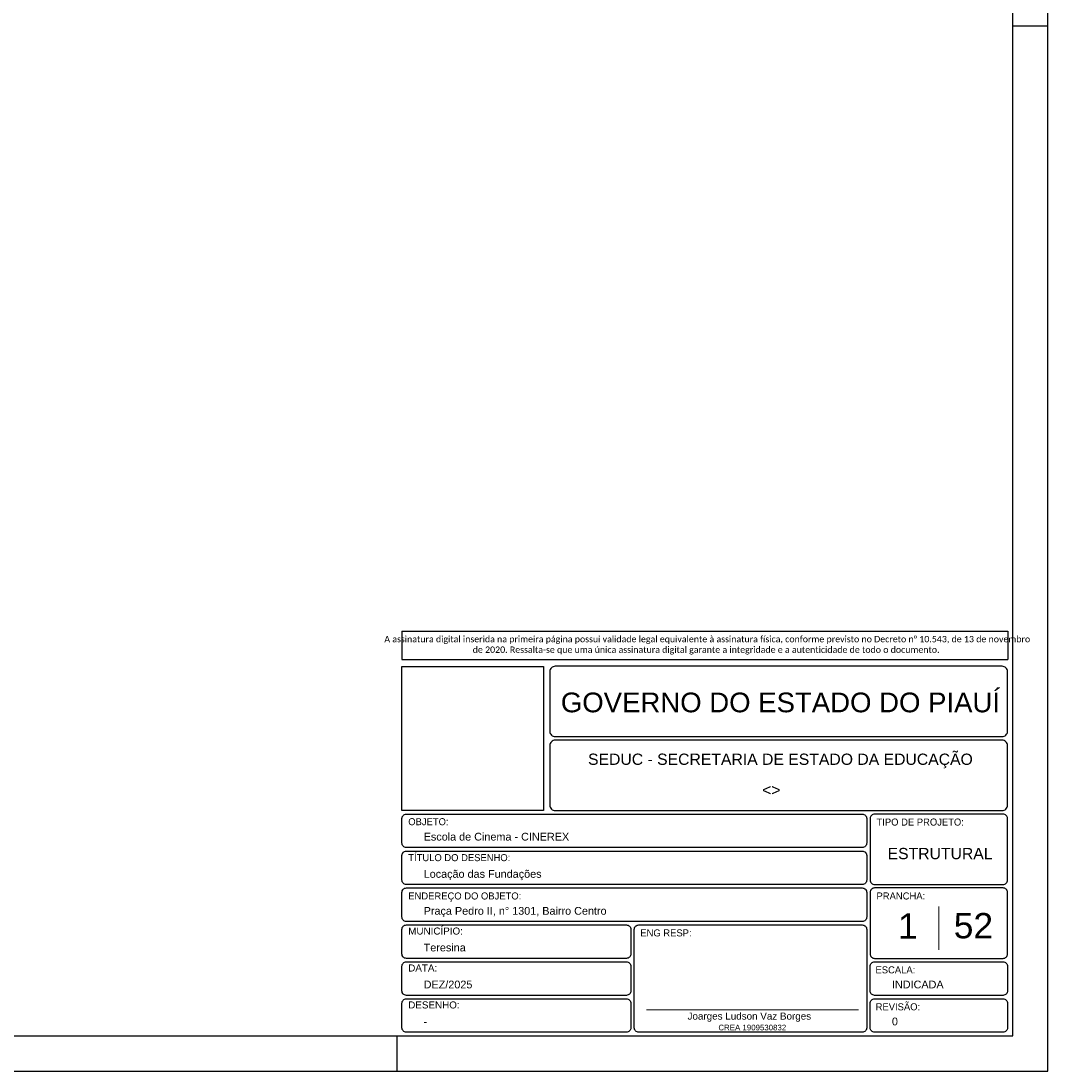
# Model space of a CAD drawing. Header units: millimetres. Extents: x 0 to 119, y 0 to 84.
# Tile 9 of 18: x 90 to 119, y 0 to 30. Entities that reach past the tile are written whole.
import ezdxf

# ---------------------------------------------------------------- set-up
doc = ezdxf.new("R2010")
doc.units = ezdxf.units.MM
doc.header["$MEASUREMENT"] = 0
doc.linetypes.add('NULL', pattern=[0])
doc.layers.get('0').update_dxf_attribs({"lineweight": 18})
doc.layers.add('Nível 1', color=7, linetype='Continuous', lineweight=0)
doc.layers.add('Textos', color=7, linetype='Continuous', lineweight=9)
for name, color, linetype in [('Pena 01', 1, 'Continuous'), ('SEDUC_MARF', 1, 'Continuous'), ('SEDUC_MARGG', 7, 'Continuous'), ('SEDUC_TXT01', 1, 'Continuous'), ('SEDUC_TXT02', 2, 'Continuous'), ('SEDUC_TXT05', 5, 'Continuous')]:
    doc.layers.add(name, color=color, linetype=linetype)
doc.styles.add('Arial', font='txt')
doc.styles.add('Calibri', font='txt')
doc.styles.add('TwCenMT', font='txt')

msp = doc.modelspace()

# ---------------------------------------------------------------- linework, layer by layer
msp.add_line((107.4964, 1.7423), (113.5173, 1.7423))
at = {"layer": 'Nível 1'}
msp.add_line((115.8, 4.6717), (115.8, 3.4409), dxfattribs=at)
at = {"layer": 'Pena 01'}
for p, q in [((100.55, 12.4952), (117.7575, 12.4952)), ((100.55, 12.4952), (100.55, 11.6972)), ((117.7575, 12.4952), (117.7575, 11.6972)), ((100.55, 11.6972), (117.7575, 11.6972))]:
    msp.add_line(p, q, dxfattribs=at)
at = {"layer": 'SEDUC_MARF'}
for p, q in [((117.9, 29.7), (118.9, 29.7)), ((100.4015, 1), (100.4015, 0))]:
    msp.add_line(p, q, dxfattribs=at)
for points in [[(118.9, 84.1), (0, 84.1), (0, 0), (118.9, 0)], [(100.55, 11.4972), (104.5747, 11.4972), (104.5747, 7.4), (100.55, 7.4)]]:
    msp.add_lwpolyline(points, close=True, dxfattribs=at)
for points in [[(104.9, 9.5), (117.6, 9.5, 0.4142136), (117.75, 9.65), (117.75, 9.65), (117.75, 11.35, 0.4142136), (117.6, 11.5), (117.6, 11.5), (104.9, 11.5, 0.4142136), (104.75, 11.35), (104.75, 11.35), (104.75, 9.65, 0.4142136), (104.9, 9.5), (104.9, 9.5)], [(104.9, 7.4), (117.6, 7.4, 0.4142136), (117.75, 7.55), (117.75, 7.55), (117.75, 9.25, 0.4142136), (117.6, 9.4), (117.6, 9.4), (104.9, 9.4, 0.4142136), (104.75, 9.25), (104.75, 9.25), (104.75, 7.55, 0.4142136), (104.9, 7.4), (104.9, 7.4)], [(100.675, 7.3), (113.625, 7.3, -0.4142136), (113.75, 7.175), (113.75, 7.175), (113.75, 6.475, -0.4142136), (113.625, 6.35), (113.625, 6.35), (100.675, 6.35, -0.4142136), (100.55, 6.475), (100.55, 6.475), (100.55, 7.175, -0.4142136), (100.675, 7.3), (100.675, 7.3)], [(113.975, 5.3), (117.625, 5.3, 0.4142136), (117.75, 5.425), (117.75, 5.425), (117.75, 7.175, 0.4142136), (117.625, 7.3), (117.625, 7.3), (113.975, 7.3, 0.4142136), (113.85, 7.175), (113.85, 7.175), (113.85, 5.425, 0.4142136), (113.975, 5.3), (113.975, 5.3)], [(100.675, 6.25), (113.625, 6.25, -0.4142136), (113.75, 6.125), (113.75, 6.125), (113.75, 5.425, -0.4142136), (113.625, 5.3), (113.625, 5.3), (100.675, 5.3, -0.4142136), (100.55, 5.425), (100.55, 5.425), (100.55, 6.125, -0.4142136), (100.675, 6.25), (100.675, 6.25)], [(100.675, 5.2), (113.625, 5.2, -0.4142136), (113.75, 5.075), (113.75, 5.075), (113.75, 4.375, -0.4142136), (113.625, 4.25), (113.625, 4.25), (100.675, 4.25, -0.4142136), (100.55, 4.375), (100.55, 4.375), (100.55, 5.075, -0.4142136), (100.675, 5.2), (100.675, 5.2)], [(113.975, 3.2), (117.625, 3.2, 0.4142136), (117.75, 3.325), (117.75, 3.325), (117.75, 5.075, 0.4142136), (117.625, 5.2), (117.625, 5.2), (113.975, 5.2, 0.4142136), (113.85, 5.075), (113.85, 5.075), (113.85, 3.325, 0.4142136), (113.975, 3.2), (113.975, 3.2)], [(100.675, 4.15), (106.925, 4.15, -0.4142136), (107.05, 4.025), (107.05, 4.025), (107.05, 3.325, -0.4142136), (106.925, 3.2), (106.925, 3.2), (100.675, 3.2, -0.4142136), (100.55, 3.325), (100.55, 3.325), (100.55, 4.025, -0.4142136), (100.675, 4.15), (100.675, 4.15)], [(107.275, 4.15), (113.625, 4.15, -0.4142136), (113.75, 4.025), (113.75, 4.025), (113.75, 1.225, -0.4142136), (113.625, 1.1), (113.625, 1.1), (107.275, 1.1, -0.4142136), (107.15, 1.225), (107.15, 1.225), (107.15, 4.025, -0.4142136), (107.275, 4.15), (107.275, 4.15)], [(100.675, 3.1), (106.925, 3.1, -0.4142136), (107.05, 2.975), (107.05, 2.975), (107.05, 2.275, -0.4142136), (106.925, 2.15), (106.925, 2.15), (100.675, 2.15, -0.4142136), (100.55, 2.275), (100.55, 2.275), (100.55, 2.975, -0.4142136), (100.675, 3.1), (100.675, 3.1)], [(113.975, 3.1), (117.625, 3.1, -0.4142136), (117.75, 2.975), (117.75, 2.975), (117.75, 2.275, -0.4142136), (117.625, 2.15), (117.625, 2.15), (113.975, 2.15, -0.4142136), (113.85, 2.275), (113.85, 2.275), (113.85, 2.975, -0.4142136), (113.975, 3.1), (113.975, 3.1)], [(100.675, 2.05), (106.925, 2.05, -0.4142136), (107.05, 1.925), (107.05, 1.925), (107.05, 1.225, -0.4142136), (106.925, 1.1), (106.925, 1.1), (100.675, 1.1, -0.4142136), (100.55, 1.225), (100.55, 1.225), (100.55, 1.925, -0.4142136), (100.675, 2.05), (100.675, 2.05)], [(113.975, 2.05), (117.625, 2.05, -0.4142136), (117.75, 1.925), (117.75, 1.925), (117.75, 1.225, -0.4142136), (117.625, 1.1), (117.625, 1.1), (113.975, 1.1, -0.4142136), (113.85, 1.225), (113.85, 1.225), (113.85, 1.925, -0.4142136), (113.975, 2.05), (113.975, 2.05)]]:
    msp.add_lwpolyline(points, format="xyb", dxfattribs=at)
at = {"layer": 'SEDUC_MARGG'}
msp.add_lwpolyline([(2.5, 1), (117.9, 1), (117.9, 83.1), (2.5, 83.1), (2.5, 1)], dxfattribs=at)

# ---------------------------------------------------------------- texts
at = {"layer": 'Pena 01', "color": 3, "linetype": 'NULL', "insert": (109.1898, 12.0983), "char_height": 0.1803712, "width": 18.645941, "attachment_point": 5, "style": 'Calibri'}
msp.add_mtext(' A assinatura digital inserida na primeira página possui validade legal equivalente à assinatura física, conforme previsto no Decreto n%%d 10.543, de 13 de novembro de 2020. Ressalta-se que uma única assinatura digital garante a integridade e a autenticidade de todo o documento.', dxfattribs=at)
at = {"layer": 'SEDUC_TXT01', "linetype": 'NULL', "char_height": 0.2, "width": 17.8054, "attachment_point": 1}
for s, insert, style in [('OBJETO:', (100.7294, 7.1834), 'TwCenMT'), ('TIPO DE PROJETO:', (114.0294, 7.1739), 'TwCenMT'), ('TÍTULO DO DESENHO:', (100.7294, 6.1626), 'TwCenMT'), ('ENDEREÇO DO OBJETO:', (100.7294, 5.0739), 'TwCenMT'), ('PRANCHA:', (114.0294, 5.0739), 'TwCenMT'), ('MUNICÍPIO:', (100.7288, 4.0771), 'Arial'), ('ENG RESP:', (107.3208, 4.0239), 'TwCenMT'), ('DATA:', (100.7288, 3.0271), 'Arial'), ('ESCALA:', (114.0004, 2.9739), 'TwCenMT'), ('DESENHO:', (100.7288, 1.9771), 'Arial'), ('REVISÃO:', (114.0054, 1.9239), 'TwCenMT')]:
    msp.add_mtext(s, dxfattribs=dict(at, insert=insert, style=style))
at = {"layer": 'SEDUC_TXT02', "linetype": 'NULL', "attachment_point": 8, "line_spacing_factor": 0.9, "style": 'Arial'}
for s, insert, char_height, width in [('SEDUC - SECRETARIA DE ESTADO DA EDUCAÇÃO ', (111.3, 8.6), 0.32, 21.758945), ('Joarges Ludson Vaz Borges', (110.4173, 1.4), 0.2, 7.035547), ('CREA 1909530832', (110.5015, 1.1528), 0.16, 3.791777)]:
    msp.add_mtext(s, dxfattribs=dict(at, insert=insert, char_height=char_height, width=width))
at = {"layer": 'SEDUC_TXT05', "linetype": 'NULL', "insert": (111.3, 10.1848), "char_height": 0.56, "width": 24.876973, "attachment_point": 8, "line_spacing_factor": 0.9, "style": 'Arial'}
msp.add_mtext('GOVERNO DO ESTADO DO PIAUÍ', dxfattribs=at)
at = {"layer": 'Textos', "linetype": 'NULL', "line_spacing_factor": 0.9, "style": 'Arial'}
for s, insert, char_height, width, attachment_point in [('<>', (111.0425, 7.8271), 0.32, 1.067813, 8), ('Escola de Cinema - CINEREX', (101.1671, 6.545), 0.22, 8.109531, 7), ('ESTRUTURAL', (115.8344, 6.0142), 0.32, 5.907383, 8), ('Locação das Fundações', (101.1671, 5.4224), 0.22, 6.577891, 7), ('Praça Pedro II, n%%d 1301, Bairro Centro', (101.1671, 4.3724), 0.22, 10.164414, 7), ('1', (114.9181, 3.7594), 0.72, 1.152305, 8), ('52', (116.7818, 3.7594), 0.72, 2.264609, 8), ('Teresina', (101.1671, 3.395), 0.22, 2.374375, 7), ('DEZ/2025', (101.1671, 2.345), 0.22, 2.741465, 7), ('INDICADA', (114.4671, 2.345), 0.22, 2.906992, 7), ('0', (114.4671, 1.295), 0.22, 0.373691, 7), ('-', (101.1671, 1.295), 0.22, 0.239805, 7)]:
    msp.add_mtext(s, dxfattribs=dict(at, insert=insert, char_height=char_height, width=width, attachment_point=attachment_point))

doc.saveas('drawing.dxf')
